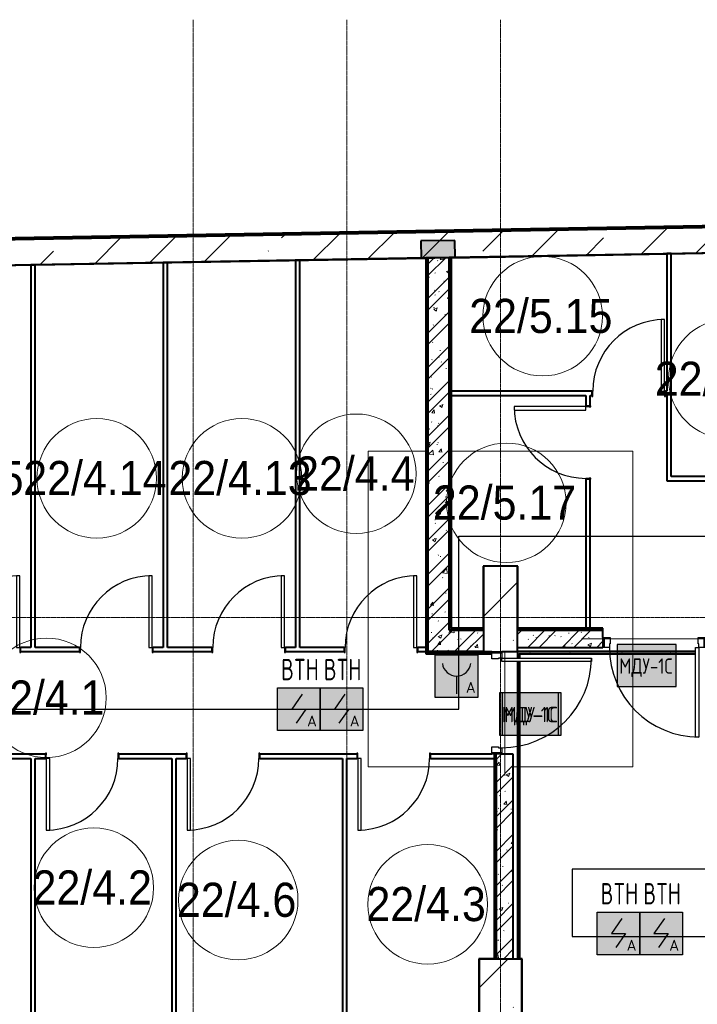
# Model space of a CAD drawing. Header units: millimetres. Extents: x -135639 to 224623, y -383017 to -59102.
# Tile 72 of 256: x 21763 to 29699, y -283997 to -272464. Entities that reach past the tile are written whole.
import ezdxf
from ezdxf.enums import TextEntityAlignment as Align

# ---------------------------------------------------------------- set-up
doc = ezdxf.new("R2010")
doc.units = ezdxf.units.MM
doc.linetypes.add('CONTINOUS', pattern=[0])
doc.linetypes.add('Линия сетки', pattern=[25, 20, -2.5, 0, -2.5])
for name, color, linetype, lineweight in [('A-010-A_ROOM', 7, 'Continuous', 20), ('A-200-M_WALL', 7, 'Continuous', 18), ('A-200-M_WALL_EXT', 7, 'Continuous', 18), ('A-200-M_WALL_INT', 7, 'Continuous', 18), ('A-200-M_WALL_PAT', 7, 'Continuous', 40), ('A-325-M_DOOR', 7, 'Continuous', 18), ('A-325-M_DOOR__FRAME', 7, 'Continuous', 30), ('A-325-M_DOOR_PANEL', 7, 'Continuous', 30), ('S-160-M_FOUND', 7, 'Continuous', 18), ('S-280-M_COLUMN', 7, 'Continuous', 18), ('S-280-M_STRUCT_FRAME', 7, 'Continuous', 18), ('Z-030-M_GRID', 7, 'Continuous', 9), ('Арматура воздуховодов', 7, 'Continuous', 18), ('ОС', 5, 'Continuous', 25), ('ПС', 7, 'Continuous', 40), ('СС-011-ПОЖ-СИГНАЛИЗАЦИЯ', 1, 'Continuous', 30)]:
    doc.layers.add(name, color=color, linetype=linetype, lineweight=lineweight)
doc.layers.add('ССПС', color=5, linetype='Continuous')
doc.styles.add('1111', font='isocpeur.ttf')
doc.styles.add('Arial_2', font='arial.ttf', dxfattribs={"width": 0.9, "height": 400})
pattern_1 = [(50, (0, 0), (437.2423, -38.2536), [45.72, -502.92]), (355, (0, 0), (-84.5828, 458.5367), [36.576, -402.336]), (100.451, (36.44, -3.2), (352.662, 420.2802), [38.856, -427.416]), (46.184, (0, 121.9), (650.59, -100.9033), [68.58, -754.38]), (96.636, (54.2, 113.5), (569.766, 593.8263), [58.284, -641.125]), (351.184, (0, 121.9), (569.7716, 593.8214), [54.864, -603.504]), (21, (60.96, 91.44), (363.875, -245.4366), [45.72, -502.92]), (326, (60.96, 91.44), (148.3253, 442.0518), [36.576, -402.336]), (71.451, (91.3, 71), (512.201, 196.6115), [38.856, -427.416]), (37.5, (0, 0), (7.41278, 202.9318), [6.706, -390.754, 6.706, -401.726, -403.86]), (37.5, (0, 0), (7.41278, 202.9318), [-805.891, 6.706, -397.154]), (7.5, (0, 0), (160.36715, 240.43305), [6.706, -226.162, 6.706, -381.61, -153.924]), (7.5, (0, 0), (160.36715, 240.43305), [-621.182, 6.706, -147.218]), (327.5, (-135.94, 0), (325.41783, -13.7491), [6.706, -145.694, 6.706, -468.782, -630.936]), (327.5, (-135.94, 0), (325.41783, -13.7491), [-627.888, 6.706, -624.23]), (317.5, (-196.9, 0), (355.51, 61.0244), [6.706, -191.414, 6.706, -309.067, -448.056]), (317.5, (-196.9, 0), (355.51, 61.0244), [-513.893, 6.706, -441.35])]
pattern_2 = [(45, (0, 0), (-202.0558, 202.0558), []), (45, (134.7, 0), (-202.0558, 202.0558), [])]
pattern_3 = [(0, (0, 0), (812.8, 203.2), [67.056, -542.544, 67.056, -542.544, -3251.2]), (0, (0, 0), (812.8, 203.2), [-1219.2, 67.056, -1152.144, 67.056, -542.544, -1422.4]), (0, (0, 0), (812.8, 203.2), [-3048, 67.056, -339.344, 67.056, -948.944]), (120, (304.8, 101.6), (-582.37636, 602.30545), [67.056, -542.544, 67.056, -542.544, -3251.2]), (120, (304.8, 101.6), (-582.37636, 602.30545), [-1219.2, 67.056, -1152.144, 67.056, -542.544, -1422.4]), (120, (304.8, 101.6), (-582.37636, 602.30545), [-3048, 67.056, -339.344, 67.056, -948.944]), (240, (406.4, 508), (-230.42364, -805.50545), [67.056, -542.544, 67.056, -542.544, -3251.2]), (240, (406.4, 508), (-230.42364, -805.50545), [-1219.2, 67.056, -1152.144, 67.056, -542.544, -1422.4]), (240, (406.4, 508), (-230.42364, -805.50545), [-3048, 67.056, -339.344, 67.056, -948.944])]

# ---------------------------------------------------------------- blocks, each defined once
blk = doc.blocks.new('101_Дверь_Однопольная - _ПЧ_800х2000_Кладовая_Л-4171007-B2_-11_400_')
at = {"layer": 'A-325-M_DOOR', "color": 253, "lineweight": 30, "true_color": 0xaaaaaa}
for p, q in [((-430, 25), (-431, 25)), ((-431, 25), (-431, -35)), ((-430, -35), (-430, 25)), ((431, 25), (430, 25)), ((430, 25), (430, -35)), ((431, -35), (431, 25)), ((-431, -35), (-430, -35)), ((430, -35), (431, -35))]:
    blk.add_line(p, q, dxfattribs=at)
at = {"layer": 'A-325-M_DOOR__FRAME', "color": 253, "true_color": 0xaaaaaa}
for p, q in [((-420, 25), (-430, 25)), ((-430, 25), (-430, -35)), ((-420, -15), (-420, 25)), ((430, 25), (420, 25)), ((420, 25), (420, -15)), ((430, -35), (430, 25)), ((-430, -35), (-419, -35)), ((-419, -15), (-420, -15)), ((-419, -35), (-419, -15)), ((420, -15), (419, -15)), ((419, -15), (419, -35)), ((419, -35), (430, -35))]:
    blk.add_line(p, q, dxfattribs=at)
at = {"layer": 'A-325-M_DOOR_PANEL', "color": 253, "true_color": 0xaaaaaa}
for p, q in [((420, 865), (380, 865)), ((380, 865), (380, 25)), ((420, 25), (420, 865)), ((380, 25), (420, 25))]:
    blk.add_line(p, q, dxfattribs=at)
blk.add_arc((420, 25), 840, 90, 180, dxfattribs=at)
blk = doc.blocks.new('101_Дверь_Однопольная - _ПЧ_Мет_1000х2000_Блок кладовых_EI60_Пр-4427903-B2_-11_400_')
at = {"layer": 'A-325-M_DOOR', "color": 253, "lineweight": 30, "true_color": 0xaaaaaa}
for p, q in [((-600, 100), (-585, 100)), ((-600, -15), (-600, 100)), ((-585, 100), (-585, -15)), ((585, -15), (585, 100)), ((585, 100), (600, 100)), ((600, 100), (600, -15)), ((-585, -15), (-600, -15)), ((600, -15), (585, -15))]:
    blk.add_line(p, q, dxfattribs=at)
at = {"layer": 'A-325-M_DOOR__FRAME', "color": 253, "true_color": 0xaaaaaa}
for p, q in [((-585, 100), (-525, 100)), ((-585, -15), (-585, 100)), ((-525, 100), (-525, 60)), ((-525, 60), (-515, 60)), ((-515, 60), (-515, -15)), ((515, 60), (525, 60)), ((515, -15), (515, 60)), ((525, 100), (585, 100)), ((525, 60), (525, 100)), ((585, 100), (585, -15)), ((-515, -15), (-585, -15)), ((585, -15), (515, -15))]:
    blk.add_line(p, q, dxfattribs=at)
at = {"layer": 'A-325-M_DOOR_PANEL', "color": 253, "true_color": 0xaaaaaa}
for p, q in [((-525, 1150), (-485, 1150)), ((-525, 100), (-525, 1150)), ((-485, 1150), (-485, 100)), ((-485, 100), (-525, 100))]:
    blk.add_line(p, q, dxfattribs=at)
blk.add_arc((-525, 100), 1050, 0, 90, dxfattribs=at)
blk = doc.blocks.new('101_Дверь_Однопольная - _ПЧ_Мет_1000х2000_Блок кладовых_EI60_Пр-4428001-B2_-11_400_')
at = {"layer": 'A-325-M_DOOR', "color": 253, "lineweight": 30, "true_color": 0xaaaaaa}
for p, q in [((-600, -35), (-585, -35)), ((-600, -150), (-600, -35)), ((-585, -35), (-585, -150)), ((585, -150), (585, -35)), ((585, -35), (600, -35)), ((600, -35), (600, -150)), ((-585, -150), (-600, -150)), ((600, -150), (585, -150))]:
    blk.add_line(p, q, dxfattribs=at)
at = {"layer": 'A-325-M_DOOR__FRAME', "color": 253, "true_color": 0xaaaaaa}
for p, q in [((-585, -35), (-525, -35)), ((-585, -150), (-585, -35)), ((-525, -35), (-525, -75)), ((-525, -75), (-515, -75)), ((-515, -75), (-515, -150)), ((515, -75), (525, -75)), ((515, -150), (515, -75)), ((525, -35), (585, -35)), ((525, -75), (525, -35)), ((585, -35), (585, -150)), ((-515, -150), (-585, -150)), ((585, -150), (515, -150))]:
    blk.add_line(p, q, dxfattribs=at)
at = {"layer": 'A-325-M_DOOR_PANEL', "color": 253, "true_color": 0xaaaaaa}
for p, q in [((-525, 1015), (-485, 1015)), ((-525, -35), (-525, 1015)), ((-485, 1015), (-485, -35)), ((-485, -35), (-525, -35))]:
    blk.add_line(p, q, dxfattribs=at)
blk.add_arc((-525, -35), 1050, 0, 90, dxfattribs=at)
blk = doc.blocks.new('ПР - _ПЧ_1200_200_Оп250-0_Шаг300_Арм16_Арм10-V56-B2_-11_400_')
at = {"layer": 'S-280-M_STRUCT_FRAME', "color": 21, "true_color": 0xffaaaa}
for p, q in [((-600, 0), (-525, 0)), ((-600, 0), (850, 0)), ((-600, 0), (-525, 0)), ((-485, 0), (600, 0)), ((-485, 0), (850, 0))]:
    blk.add_line(p, q, dxfattribs=at)
blk = doc.blocks.new('ПР - _ПЧ_1200_200_Оп250-250_Шаг300_Арм16_Арм10-V55-B2_-11_400_')
at = {"layer": 'S-280-M_STRUCT_FRAME', "color": 21, "true_color": 0xffaaaa}
for p, q in [((-850, 0), (850, 0)), ((-850, 0), (-600, 0)), ((-515, 0), (515, 0)), ((-515, 0), (515, 0)), ((600, 0), (850, 0))]:
    blk.add_line(p, q, dxfattribs=at)
blk = doc.blocks.new('135_SLK_GD_AR_rvt-1-B2_-11_400_')
at = {"layer": 'A-200-M_WALL_PAT', "lineweight": 18, "true_color": 0xcbcbcb}
blk.add_hatch(color=9, dxfattribs=at).paths.add_polyline_path([(35020, 86461), (35420, 86468), (35417, 86668), (35017, 86661)])
at = {"layer": 'A-200-M_WALL_PAT', "lineweight": 9, "true_color": 0xaaaaaa}
h = blk.add_hatch(dxfattribs=at)
h.set_pattern_fill('FP_4', color=253, style=0, pattern_type=2)
h.set_pattern_definition(pattern_3)
h.paths.add_polyline_path([(35080, 81850), (35100, 81850), (35100, 86463), (35080, 86462), (35080, 82854)])
h = blk.add_hatch(dxfattribs=at)
h.set_pattern_fill('FP_1', color=253, style=0, pattern_type=2)
h.set_pattern_definition(pattern_1)
h.paths.add_polyline_path([(35100, 82100), (35350, 82100), (35350, 86467), (35100, 86463), (35100, 82854)])
h = blk.add_hatch(dxfattribs=at)
h.set_pattern_fill('FP_2', color=253, style=0, pattern_type=2)
h.set_pattern_definition(pattern_2)
h.paths.add_polyline_path([(35100, 82100), (35350, 82100), (35350, 86467), (35100, 86463), (35100, 82854)])
h = blk.add_hatch(dxfattribs=at)
h.set_pattern_fill('FP_4', color=253, style=0, pattern_type=2)
h.set_pattern_definition(pattern_3)
h.paths.add_polyline_path([(35350, 82100), (35370, 82100), (35370, 86467), (35350, 86465), (35350, 82854)])
h = blk.add_hatch(dxfattribs=at)
h.set_pattern_fill('FP_4', color=253, style=0, pattern_type=2)
h.set_pattern_definition(pattern_3)
h.paths.add_polyline_path([(36152, 82100), (37150, 82100), (37150, 82120), (36152, 82120), (36152, 82113)])
h.paths.add_polyline_path([(38350, 82100), (38620, 82100), (38620, 82120), (38350, 82120)])
h = blk.add_hatch(dxfattribs=at)
h.set_pattern_fill('FP_1', color=253, style=0, pattern_type=2)
h.set_pattern_definition(pattern_1)
h.paths.add_polyline_path([(35100, 81850), (35750, 81850), (35750, 82100), (35100, 82100), (35100, 81900)])
h = blk.add_hatch(dxfattribs=at)
h.set_pattern_fill('FP_2', color=253, style=0, pattern_type=2)
h.set_pattern_definition(pattern_2)
h.paths.add_polyline_path([(35100, 81850), (35750, 81850), (35750, 82100), (35100, 82100), (35100, 81900)])
h = blk.add_hatch(dxfattribs=at)
h.set_pattern_fill('FP_1', color=253, style=0, pattern_type=2)
h.set_pattern_definition(pattern_1)
h.paths.add_polyline_path([(36150, 81900), (37150, 81900), (37150, 82100), (36150, 82100)])
h.paths.add_polyline_path([(38350, 81900), (38600, 81900), (38600, 82100), (38350, 82100), (38350, 82015)])
h = blk.add_hatch(dxfattribs=at)
h.set_pattern_fill('FP_2', color=253, style=0, pattern_type=2)
h.set_pattern_definition(pattern_2)
h.paths.add_polyline_path([(36150, 81900), (37150, 81900), (37150, 82100), (36150, 82100)])
h.paths.add_polyline_path([(38350, 81900), (38600, 81900), (38600, 82100), (38350, 82100), (38350, 82015)])
h = blk.add_hatch(dxfattribs=at)
h.set_pattern_fill('FP_4', color=253, style=0, pattern_type=2)
h.set_pattern_definition(pattern_3)
h.paths.add_polyline_path([(38330, 81830), (38330, 81850), (38275, 81850), (38275, 81830), (38325, 81830)])
h.paths.add_polyline_path([(36150, 81830), (38235, 81830), (38235, 81850), (36150, 81850)])
h = blk.add_hatch(dxfattribs=at)
h.set_pattern_fill('FP_4', color=253, style=0, pattern_type=2)
h.set_pattern_definition(pattern_3)
h.paths.add_polyline_path([(36170, 78250), (36170, 81735), (36150, 81735), (36150, 78250)])
h.paths.add_polyline_path([(36170, 81775), (36170, 81830), (36150, 81830), (36150, 81775)])
h = blk.add_hatch(dxfattribs=at)
h.set_pattern_fill('FP_4', color=253, style=0, pattern_type=2)
h.set_pattern_definition(pattern_3)
h.paths.add_polyline_path([(35900, 78250), (35900, 80650), (35880, 80650), (35880, 78250)])
h = blk.add_hatch(dxfattribs=at)
h.set_pattern_fill('FP_1', color=253, style=0, pattern_type=2)
h.set_pattern_definition(pattern_1)
h.paths.add_polyline_path([(35900, 78250), (36100, 78250), (36100, 80650), (35900, 80650), (35900, 78252)])
h = blk.add_hatch(dxfattribs=at)
h.set_pattern_fill('FP_2', color=253, style=0, pattern_type=2)
h.set_pattern_definition(pattern_2)
h.paths.add_polyline_path([(35900, 78250), (36100, 78250), (36100, 80650), (35900, 80650), (35900, 78252)])
at = {"layer": 'A-200-M_WALL', "color": 253, "lineweight": 40, "true_color": 0xaaaaaa}
for p, q in [((35417, 86668), (35017, 86661)), ((35017, 86661), (35020, 86461)), ((35420, 86468), (35417, 86668)), ((35020, 86461), (35100, 86463)), ((35080, 86462), (35080, 81850)), ((35350, 86467), (35100, 86463)), ((35100, 86463), (35350, 86467)), ((35350, 86467), (35420, 86468)), ((35350, 84900), (35350, 86465)), ((35350, 86465), (35350, 82100)), ((35370, 86465), (35370, 86467)), ((35370, 82120), (35370, 86465)), ((35350, 84900), (35350, 84850)), ((35350, 84850), (35350, 84900)), ((35350, 82100), (35350, 84850)), ((35375, 82120), (35370, 82120)), ((35750, 82120), (35375, 82120)), ((36152, 82120), (36150, 82120)), ((37150, 82120), (36152, 82120)), ((35370, 82100), (35375, 82100)), ((35750, 82100), (35375, 82100)), ((35375, 82100), (35750, 82100)), ((36950, 82100), (36152, 82100)), ((36152, 82100), (36950, 82100)), ((37000, 82100), (36950, 82100)), ((36950, 82100), (37000, 82100)), ((36950, 82100), (37000, 82100)), ((37150, 82100), (37000, 82100)), ((37000, 82100), (37150, 82100)), ((35100, 81900), (35100, 81850)), ((35100, 81850), (35100, 81900)), ((35080, 81830), (35080, 81850)), ((35080, 81830), (35850, 81830)), ((36170, 81830), (38235, 81830)), ((36170, 81825), (36170, 81830)), ((36170, 81775), (36170, 81825)), ((36170, 78250), (36170, 81735)), ((35880, 80650), (35880, 78252)), ((35900, 80600), (35900, 80650)), ((35900, 80600), (35900, 78252)), ((35900, 78252), (35900, 80600)), ((35880, 78252), (35880, 78250))]:
    blk.add_line(p, q, dxfattribs=at)
at = {"layer": 'A-200-M_WALL_INT', "color": 253, "lineweight": 40, "true_color": 0xaaaaaa}
for p, q in [((53120, 86777), (35370, 86467)), ((35375, 86465), (53118, 86775)), ((37950, 86512), (37900, 86512)), ((37900, 86512), (37900, 84900)), ((37950, 83900), (37950, 86512)), ((35075, 86462), (23225, 86255)), ((23225, 86253), (35075, 86460)), ((32050, 86409), (32000, 86409)), ((32000, 86409), (32000, 81900)), ((32050, 81900), (32050, 86409)), ((33600, 86436), (33550, 86436)), ((33550, 86436), (33550, 81900)), ((33600, 81900), (33600, 86436)), ((35100, 86463), (35075, 86462)), ((35075, 86460), (35075, 81850)), ((35100, 86463), (35100, 82100)), ((35100, 81850), (35100, 86463)), ((35350, 86465), (35350, 86467)), ((35370, 86467), (35350, 86467)), ((35350, 86467), (35350, 86465)), ((35375, 82125), (35375, 86465)), ((30500, 86382), (30450, 86382)), ((30450, 86382), (30450, 81900)), ((30500, 81900), (30500, 86382)), ((37019, 84900), (35350, 84900)), ((37900, 84900), (37881, 84900)), ((35350, 84850), (36950, 84850)), ((36950, 84850), (36950, 84731)), ((37000, 84731), (37000, 84850)), ((37000, 84850), (37019, 84850)), ((37881, 84850), (37900, 84850)), ((37900, 84850), (37900, 83900)), ((36950, 83869), (36950, 82100)), ((37000, 82100), (37000, 83869)), ((37900, 83900), (37900, 83850)), ((37900, 83850), (38469, 83850)), ((38469, 83900), (37950, 83900)), ((35750, 82852), (35748, 82852)), ((35748, 82852), (35748, 82125)), ((36152, 82852), (35750, 82852)), ((36152, 82850), (36152, 82852)), ((36152, 82125), (36152, 82850)), ((35748, 82125), (35375, 82125)), ((37150, 82125), (36152, 82125)), ((37150, 82100), (37150, 82125)), ((35100, 82100), (35100, 81900)), ((35375, 82100), (35350, 82100)), ((35350, 82100), (35370, 82100)), ((36150, 82113), (36152, 82113)), ((36152, 82100), (36150, 82100)), ((36152, 82113), (36152, 82100)), ((37150, 82015), (37150, 82100)), ((30450, 81900), (30331, 81900)), ((31019, 81900), (30500, 81900)), ((32000, 81900), (31881, 81900)), ((32569, 81900), (32050, 81900)), ((33550, 81900), (33431, 81900)), ((34119, 81900), (33600, 81900)), ((35100, 81900), (34981, 81900)), ((36150, 81900), (37150, 81900)), ((30331, 81850), (31019, 81850)), ((31881, 81850), (32569, 81850)), ((33431, 81850), (34119, 81850)), ((34981, 81850), (35100, 81850)), ((35075, 81850), (35075, 81830)), ((35075, 81830), (35075, 81825)), ((35075, 81825), (35850, 81825)), ((35100, 81850), (35750, 81850)), ((35750, 81850), (35100, 81850)), ((38235, 81850), (36150, 81850)), ((36150, 81850), (36150, 81830)), ((36150, 81830), (36150, 81825)), ((36150, 81825), (36150, 81775)), ((36175, 81825), (38235, 81825)), ((36175, 81775), (36175, 81825)), ((36150, 81735), (36150, 78250)), ((36175, 78250), (36175, 81735)), ((30619, 80650), (29931, 80650)), ((32269, 80650), (31481, 80650)), ((34269, 80650), (33131, 80650)), ((35850, 80650), (35131, 80650)), ((35875, 80650), (35875, 78252)), ((36100, 80650), (35965, 80650)), ((36100, 78250), (36100, 80650)), ((29931, 80600), (30450, 80600)), ((30450, 80600), (30450, 77450)), ((30500, 77450), (30500, 80600)), ((30500, 80600), (30619, 80600)), ((31481, 80600), (32100, 80600)), ((32100, 80600), (32100, 77450)), ((32150, 77450), (32150, 80600)), ((32150, 80600), (32269, 80600)), ((33131, 80600), (34100, 80600)), ((34100, 80600), (34100, 77450)), ((34150, 77450), (34150, 80600)), ((34150, 80600), (34269, 80600)), ((35131, 80600), (35900, 80600)), ((35700, 78252), (35698, 78252)), ((35698, 78252), (35698, 76900)), ((35875, 78252), (35700, 78252)), ((35900, 78252), (35900, 78250)), ((35900, 78250), (35900, 78252)), ((36202, 78252), (36175, 78252)), ((36175, 78252), (36175, 78250)), ((36202, 78250), (36202, 78252)), ((36202, 77225), (36202, 78250))]:
    blk.add_line(p, q, dxfattribs=at)
at = {"layer": 'A-325-M_DOOR', "color": 253, "lineweight": 18, "true_color": 0xaaaaaa}
for p in [(37450, 84875), (29900, 81875), (31450, 81875), (33000, 81875), (34550, 81875)]:
    blk.add_blockref('101_Дверь_Однопольная - _ПЧ_800х2000_Кладовая_Л-4171007-B2_-11_400_', p, dxfattribs=at)
for name, p, rotation in [('101_Дверь_Однопольная - _ПЧ_800х2000_Кладовая_Л-4171007-B2_-11_400_', (36975, 84300), 89.9999999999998), ('101_Дверь_Однопольная - _ПЧ_Мет_1000х2000_Блок кладовых_EI60_Пр-4427903-B2_-11_400_', (37750, 82000), 180), ('101_Дверь_Однопольная - _ПЧ_Мет_1000х2000_Блок кладовых_EI60_Пр-4428001-B2_-11_400_', (36000, 81250), 269.9999999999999), ('101_Дверь_Однопольная - _ПЧ_800х2000_Кладовая_Л-4171007-B2_-11_400_', (31050, 80625), 180), ('101_Дверь_Однопольная - _ПЧ_800х2000_Кладовая_Л-4171007-B2_-11_400_', (32700, 80625), 180), ('101_Дверь_Однопольная - _ПЧ_800х2000_Кладовая_Л-4171007-B2_-11_400_', (34700, 80625), 180)]:
    blk.add_blockref(name, p, dxfattribs=dict(at, rotation=rotation))
at = {"layer": 'S-280-M_STRUCT_FRAME', "color": 253, "lineweight": 18, "true_color": 0xaaaaaa}
for name, p, rotation in [('ПР - _ПЧ_1200_200_Оп250-250_Шаг300_Арм16_Арм10-V55-B2_-11_400_', (37750, 82000), 180), ('ПР - _ПЧ_1200_200_Оп250-0_Шаг300_Арм16_Арм10-V56-B2_-11_400_', (36000, 81250), 269.9999999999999)]:
    blk.add_blockref(name, p, dxfattribs=dict(at, rotation=rotation))
blk = doc.blocks.new('Бетон-Прямоугольная-Колонна - CLM_Подземные этажи_В40-500х800-V180-B2_-11_400_')
at = {"layer": 'S-280-M_COLUMN', "lineweight": 9, "true_color": 0xaaaaaa}
h = blk.add_hatch(dxfattribs=at)
h.set_pattern_fill('FP_59', color=253, style=0, pattern_type=2)
h.set_pattern_definition([(225, (35950, 77850), (628.618, -628.618), []), (225, (35321.4, 77850), (628.618, -628.618), [1111.25, -222.25, 6.706, -215.544])])
h.paths.add_polyline_path([(250, 400), (-250, 400), (-250, -400), (250, -400), (250, 325)])
at = {"layer": 'S-280-M_COLUMN', "color": 253, "lineweight": 40, "true_color": 0xaaaaaa}
for p, q in [((250, 400), (-250, 400)), ((-250, 400), (-250, -400)), ((250, -400), (250, 400)), ((-250, -400), (250, -400))]:
    blk.add_line(p, q, dxfattribs=at)
blk = doc.blocks.new('Бетон-Прямоугольная-Колонна - CLM_Подземные этажи_В40-400х1000-V185-B2_-11_400_')
at = {"layer": 'S-280-M_COLUMN', "lineweight": 9, "true_color": 0xaaaaaa}
h = blk.add_hatch(dxfattribs=at)
h.set_pattern_fill('FP_64', color=253, style=0, pattern_type=2)
h.set_pattern_definition([(225, (35950, 82350), (628.618, -628.618), []), (225, (35321.4, 82350), (628.618, -628.618), [1111.25, -222.25, 6.706, -215.544])])
h.paths.add_polyline_path([(-200, 500), (-200, -500), (200, -500), (200, 500), (-15, 500)])
at = {"layer": 'S-280-M_COLUMN', "color": 253, "lineweight": 40, "true_color": 0xaaaaaa}
for p, q in [((-15, 500), (-200, 500)), ((-200, 500), (-200, -500)), ((200, 500), (100, 500)), ((200, -500), (200, 500)), ((-200, -500), (200, -500))]:
    blk.add_line(p, q, dxfattribs=at)
blk = doc.blocks.new('135_SLK_GD_KR_rvt-1-B2_-11_400_')
at = {"layer": 'A-200-M_WALL_PAT', "lineweight": 9, "true_color": 0xaaaaaa}
h = blk.add_hatch(dxfattribs=at)
h.set_pattern_fill('FP_5', color=253, style=0, pattern_type=2)
h.set_pattern_definition([(45, (0, 0), (-628.618, 628.618), []), (45, (628.6, 0), (-628.618, 628.618), [1111.25, -222.25, 6.706, -215.544])])
h.paths.add_polyline_path([(9280, 86012), (53420, 86782), (53420, 87082), (9619, 86318)])
at = {"layer": 'A-200-M_WALL', "color": 253, "lineweight": 40, "true_color": 0xaaaaaa}
for p, q in [((53422, 87084), (9165, 86312)), ((53426, 87089), (9170, 86316)), ((53430, 87093), (9174, 86320)), ((53420, 87082), (9619, 86318)), ((9619, 86318), (53420, 87082))]:
    blk.add_line(p, q, dxfattribs=at)
at = {"layer": 'A-200-M_WALL_EXT', "color": 253, "lineweight": 40, "true_color": 0xaaaaaa}
for p, q in [((53440, 87103), (9185, 86330)), ((9280, 86012), (53120, 86777))]:
    blk.add_line(p, q, dxfattribs=at)
at = {"layer": 'S-160-M_FOUND', "color": 253, "true_color": 0xaaaaaa}
for p, q in [((35075, 84200), (34400, 84200)), ((34400, 84200), (34400, 80500)), ((37500, 84200), (35375, 84200)), ((37500, 81850), (37500, 84200)), ((37500, 80500), (37500, 81825)), ((34400, 80500), (35875, 80500)), ((36100, 80500), (36150, 80500)), ((36175, 80500), (37500, 80500))]:
    blk.add_line(p, q, dxfattribs=at)
at = {"layer": 'S-280-M_COLUMN', "color": 253, "lineweight": 18, "true_color": 0xaaaaaa, "rotation": 180}
for name, p in [('Бетон-Прямоугольная-Колонна - CLM_Подземные этажи_В40-400х1000-V185-B2_-11_400_', (35950, 82350)), ('Бетон-Прямоугольная-Колонна - CLM_Подземные этажи_В40-500х800-V180-B2_-11_400_', (35950, 77850))]:
    blk.add_blockref(name, p, dxfattribs=at)
blk = doc.blocks.new('050_Марка_Помещение - Номер-620969-B2_-11_400_')
at = {"layer": 'A-010-A_ROOM', "color": 253, "true_color": 0xaaaaaa}
blk.add_circle((0, 0), 3.5, dxfattribs=at)
blk = doc.blocks.new('-2 этаж')
at = {"layer": 'Z-030-M_GRID', "color": 253, "linetype": 'Линия сетки', "true_color": 0xaaaaaa}
for p, q in [((291442.3, -369626.4), (291442.3, -260675.4)), ((293242.3, -369628.3), (293242.3, -260675.3)), ((295042.3, -369626.2), (295042.3, -260675.2)), ((415038.9, -267677.3), (255409.2, -267677.3))]:
    blk.add_line(p, q, dxfattribs=at)
at = {"lineweight": 5}
for name in ['135_SLK_GD_KR_rvt-1-B2_-11_400_', '135_SLK_GD_AR_rvt-1-B2_-11_400_']:
    blk.add_blockref(name, (259092.3, -349927.3), dxfattribs=at)
at = {"layer": 'A-010-A_ROOM', "color": 253, "true_color": 0xaaaaaa, "xscale": 199.9999999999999, "yscale": 199.9999999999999, "zscale": 199.9999999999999}
for p in [(295536.5, -264148), (297710.4, -264884.1), (290313.5, -266047), (292013.5, -266047), (293354.7, -265993.5), (295111.5, -266334.4), (289724.4, -268618), (290279.3, -270842.4), (291970.5, -270987.1), (294190.1, -271037)]:
    blk.add_blockref('050_Марка_Помещение - Номер-620969-B2_-11_400_', p, dxfattribs=at)
at = {"layer": 'A-010-A_ROOM', "color": 253, "lineweight": 9, "true_color": 0xaaaaaa, "char_height": 400, "attachment_point": 1, "style": 'Arial_2'}
for s, insert, width in [('22/5.15', (294675.7, -263944.5), 2077.974), ('22/5.13', (296849.5, -264680.6), 2077.974), ('22/4.15', (287777.7, -265843.5), 2077.974), ('22/4.14', (289452.7, -265843.5), 2077.974), ('22/4.13', (291152.7, -265843.5), 2077.974), ('22/4.4', (292637, -265790.1), 1731.645), ('22/5.17', (294250.7, -266131), 2077.974), ('22/4.1', (289006.7, -268414.6), 1731.645), ('22/4.2', (289561.5, -270639), 1731.645), ('22/4.6', (291252.8, -270783.6), 1731.645), ('22/4.3', (293472.3, -270833.5), 1731.645)]:
    blk.add_mtext(s, dxfattribs=dict(at, insert=insert, width=width))
blk = doc.blocks.new('*U4706')
at = {"lineweight": 35, "true_color": 0xffffff}
h = blk.add_hatch(color=7, dxfattribs=at)
h.dxf.hatch_style = 1
h.paths.add_polyline_path([(0, 500), (0, 0), (500, 0), (500, 500)])
at = {"color": 1, "linetype": 'ByBlock', "lineweight": -2}
for p, q in [((289, 426), (167, 250)), ((167, 250), (333, 250)), ((333, 250), (219, 86))]:
    blk.add_line(p, q, dxfattribs=at)
at = {"color": 1, "linetype": 'ByBlock', "lineweight": -2, "ltscale": 0.1}
blk.add_lwpolyline([(0, 500), (500, 500), (500, 0), (0, 0)], close=True, dxfattribs=at)
at = {"color": 1, "linetype": 'ByBlock', "lineweight": -2, "ltscale": 1000, "style": '1111'}
blk.add_text('A', height=128, dxfattribs=at).set_placement((403, 49), align=Align.CENTER)
at = {"color": 0, "linetype": 'ByBlock', "lineweight": -2, "style": '1111'}
blk.add_attdef('INDEX', (-63, -235), '', height=125, dxfattribs=at)
at = {"color": 0, "linetype": 'ByBlock', "lineweight": -2, "style": '1111', "flags": 1}
for tag, p in [('NAME_DEVICE', (-64, -421)), ('NUM_POM', (-82, -847))]:
    blk.add_attdef(tag, p, '', height=125, dxfattribs=at)
at = {"color": 0, "linetype": 'ByBlock', "lineweight": -2, "style": '1111', "width": 0.7}
blk.add_attdef('NUM_DEVICE', (-64, -630), '', height=125, dxfattribs=at)
blk = doc.blocks.new('*U4717')
at = {"linetype": 'Continuous', "lineweight": -2, "true_color": 0xffffff}
h = blk.add_hatch(color=7, dxfattribs=at)
h.dxf.hatch_style = 1
h.paths.add_polyline_path([(500, 500), (0, 500), (0, 0), (500, 0)])
at = {"color": 1, "linetype": 'Continuous', "lineweight": -2}
blk.add_line((250, 250), (250, 43), dxfattribs=at)
blk.add_lwpolyline([(0, 500), (500, 500), (500, 0), (0, 0)], close=True, dxfattribs=at)
blk.add_arc((250, 417), 167, 186.4495, 353.5853, dxfattribs=at)
at = {"color": 1, "linetype": 'ByBlock', "lineweight": -2, "ltscale": 1000, "style": '1111'}
blk.add_text('A', height=128, dxfattribs=at).set_placement((416, 53), align=Align.CENTER)
at = {"color": 0, "linetype": 'Continuous', "lineweight": -2, "style": '1111'}
for tag, p in [('INDEX', (-63, -235)), ('NUM_DEVICE', (-64, -630))]:
    blk.add_attdef(tag, p, '', height=125, dxfattribs=at)
at = {"color": 0, "linetype": 'Continuous', "lineweight": -2, "style": '1111', "flags": 1}
for tag, p in [('NAME_DEVICE', (-64, -421)), ('NUM_POM', (-82, -847))]:
    blk.add_attdef(tag, p, '', height=125, dxfattribs=at)
blk = doc.blocks.new('ger')
at = {"lineweight": 40, "ltscale": 2, "true_color": 0xffffff}
h = blk.add_hatch(color=7, dxfattribs=at)
h.dxf.hatch_style = 1
h.paths.add_polyline_path([(491036, -67336), (491036, -66843), (490345, -66843), (490345, -67336)])
at = {"layer": 'ОС', "color": 1, "lineweight": 30}
blk.add_lwpolyline([(491036, -66843), (490345, -66843), (490345, -67336), (491036, -67336)], close=True, dxfattribs=at)
at = {"layer": 'ССПС', "color": 1, "lineweight": -2, "ltscale": 1000, "style": '1111', "width": 0.8}
blk.add_text('МДУ-1С', height=180, dxfattribs=at).set_placement((490371, -67186))

msp = doc.modelspace()

# ---------------------------------------------------------------- linework, layer by layer
at = {"layer": 'СС-011-ПОЖ-СИГНАЛИЗАЦИЯ', "lineweight": 30}
msp.add_lwpolyline([(18244, -280539), (26908, -280539), (26908, -278512), (43722, -278512), (43722, -282413), (28232, -282413), (28232, -283204), (43461, -283204), (43461, -283996), (39803, -283996), (39803, -285689)], dxfattribs=at)

# ---------------------------------------------------------------- block references
at = {"color": 0}
msp.add_blockref('-2 этаж', (-267648, -11789), dxfattribs=at)
at = {"color": 7, "linetype": 'CONTINOUS', "lineweight": 30, "ltscale": 100}
msp.add_blockref('*U4717', (26630, -280402), dxfattribs=at)
at = {"layer": 'Арматура воздуховодов', "lineweight": 30}
for p in [(-461586, -212939), (-462961, -213507), (-462931, -213507)]:
    msp.add_blockref('ger', p, dxfattribs=at)
at = {"layer": 'ПС', "color": 7, "linetype": 'CONTINOUS', "lineweight": 30, "ltscale": 100}
ref = msp.add_blockref('*U4706', (24783, -280791), dxfattribs=dict(at, xscale=1.000736, yscale=1.000736, zscale=1.000736))
ref.add_attrib('NUM_DEVICE', 'BTH', dxfattribs={"layer": '0', "color": 0, "linetype": 'ByBlock', "lineweight": -2, "ltscale": 100, "height": 250.2, "style": '1111', "width": 0.7}).set_placement((25045, -280201), align=Align.CENTER)
ref = msp.add_blockref('*U4706', (25283, -280791), dxfattribs=dict(at, xscale=1.000736, yscale=1.000736, zscale=1.000736))
ref.add_attrib('NUM_DEVICE', 'BTH', dxfattribs={"layer": '0', "color": 0, "linetype": 'ByBlock', "lineweight": -2, "ltscale": 100, "height": 250.2, "style": '1111', "width": 0.7}).set_placement((25545, -280201), align=Align.CENTER)
ref = msp.add_blockref('*U4706', (28526, -283418), dxfattribs=dict(at, xscale=1.000736, yscale=1.000736, zscale=1.000736))
ref.add_attrib('NUM_DEVICE', 'BTH', dxfattribs={"layer": '0', "color": 0, "linetype": 'ByBlock', "lineweight": -2, "ltscale": 100, "height": 250.2, "style": '1111', "width": 0.7}).set_placement((28787, -282827), align=Align.CENTER)
ref = msp.add_blockref('*U4706', (29025, -283418), dxfattribs=dict(at, xscale=1.000736, yscale=1.000736, zscale=1.000736))
ref.add_attrib('NUM_DEVICE', 'BTH', dxfattribs={"layer": '0', "color": 0, "linetype": 'ByBlock', "lineweight": -2, "ltscale": 100, "height": 250.2, "style": '1111', "width": 0.7}).set_placement((29287, -282827), align=Align.CENTER)

doc.saveas('drawing.dxf')
